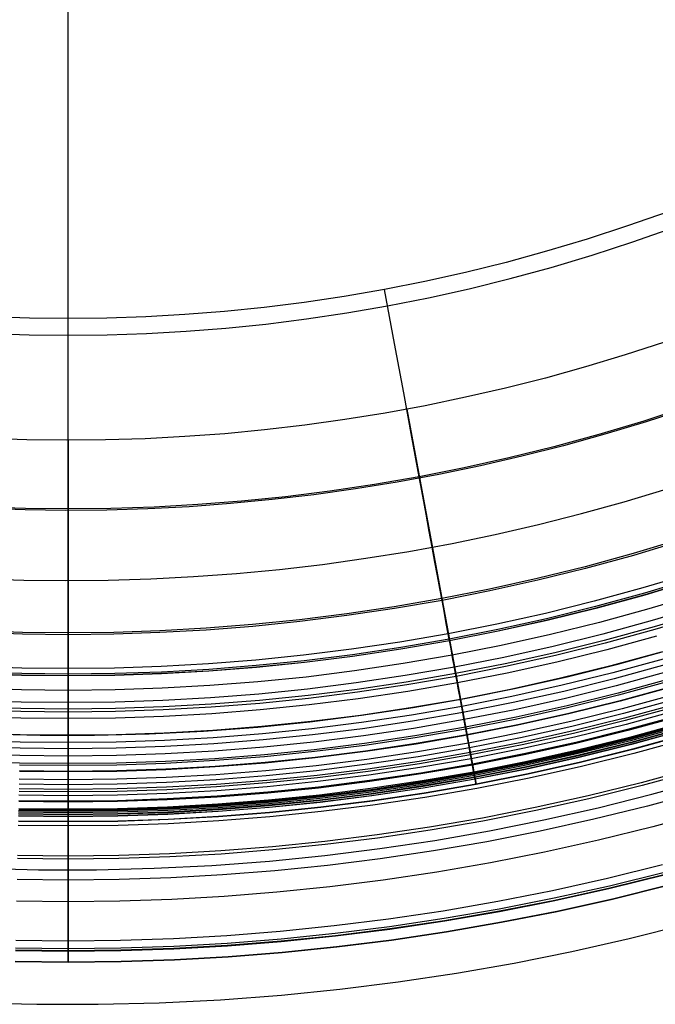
# Model space of a CAD drawing. Header units: millimetres. Extents: x -14 to 488, y -50 to 50.
# Tile 236 of 256: x 453 to 462, y -35 to -21. Entities that reach past the tile are written whole.
import ezdxf

# ---------------------------------------------------------------- set-up
doc = ezdxf.new("R2010")
doc.units = ezdxf.units.MM
doc.header["$MEASUREMENT"] = 0
doc.layers.add('Default', color=7, linetype='Continuous')

msp = doc.modelspace()

# ---------------------------------------------------------------- linework, layer by layer
at = {"layer": 'Default', "extrusion": (1.29204e-07, -2.43344e-08, 1)}
msp.add_lwpolyline([(425.41, 0), (425.416, -0.57), (425.433, -1.144), (425.463, -1.722), (425.504, -2.303), (425.557, -2.886), (425.623, -3.472), (425.701, -4.06), (425.792, -4.65), (425.897, -5.241), (426.014, -5.833), (426.144, -6.426), (426.288, -7.018), (426.446, -7.61), (426.616, -8.202), (426.801, -8.792), (426.999, -9.38), (427.21, -9.966), (427.436, -10.55), (427.674, -11.13), (427.927, -11.707), (428.193, -12.28), (428.472, -12.849), (428.765, -13.412), (429.071, -13.97), (429.389, -14.523), (429.721, -15.069), (430.066, -15.608), (430.423, -16.14), (430.792, -16.664), (431.173, -17.18), (431.566, -17.688), (431.97, -18.187), (432.386, -18.677), (432.812, -19.157), (433.249, -19.627), (433.696, -20.087), (434.153, -20.536), (434.619, -20.975), (435.094, -21.402), (435.577, -21.817), (436.069, -22.221), (436.569, -22.613), (437.076, -22.993), (437.59, -23.36), (438.11, -23.715), (438.636, -24.057), (439.168, -24.386), (439.705, -24.703), (440.247, -25.006), (440.792, -25.297), (441.342, -25.574), (441.895, -25.838), (442.45, -26.089), (443.008, -26.327), (443.568, -26.552), (444.13, -26.764), (444.693, -26.963), (445.256, -27.149), (445.82, -27.322), (446.383, -27.482), (446.946, -27.63), (447.509, -27.765), (448.07, -27.889), (448.629, -28), (449.191, -28.1), (449.758, -28.189), (450.331, -28.267), (450.909, -28.335), (451.493, -28.39), (452.081, -28.434), (452.673, -28.466), (453.27, -28.485), (453.87, -28.492), (454.473, -28.486), (455.08, -28.468), (455.688, -28.436), (456.299, -28.391), (456.912, -28.333), (457.526, -28.261), (458.141, -28.175), (458.756, -28.076), (459.372, -27.962), (459.986, -27.835), (460.6, -27.694), (461.212, -27.539), (461.823, -27.369), (462.431, -27.186), (463.036, -26.989), (463.637, -26.778), (464.235, -26.553), (464.829, -26.314), (465.418, -26.062), (466.001, -25.796), (466.579, -25.517), (467.151, -25.225), (467.716, -24.92), (468.274, -24.602), (468.825, -24.272), (469.368, -23.93), (469.903, -23.576), (470.429, -23.21), (470.946, -22.833), (471.453, -22.445), (471.951, -22.047), (472.439, -21.638), (472.917, -21.22), (473.384, -20.792), (473.84, -20.355), (474.285, -19.909), (474.719, -19.455), (475.141, -18.993), (475.551, -18.524), (475.949, -18.048), (476.336, -17.566), (476.71, -17.077), (477.072, -16.583), (477.422, -16.083), (477.759, -15.579), (478.083, -15.07), (478.395, -14.557), (478.695, -14.041), (478.982, -13.522), (479.256, -13), (479.518, -12.476), (479.768, -11.95), (480.005, -11.423), (480.23, -10.894), (480.443, -10.365)], dxfattribs=at)
at = {"layer": 'Default'}
for points in [[(453.903, -24.762), (453.903, 0)], [(453.903, -25), (453.903, 0)], [(462.445, -23.242), (461.87, -23.445), (461.293, -23.633), (460.716, -23.806), (460.138, -23.964), (459.561, -24.107), (458.984, -24.235), (458.408, -24.348), (457.834, -24.448), (457.263, -24.533), (456.694, -24.604), (456.128, -24.662), (455.565, -24.706), (455.007, -24.737), (454.452, -24.756), (453.903, -24.762), (453.353, -24.756), (452.799, -24.737)], [(452.788, -24.975), (453.348, -24.994), (453.903, -25), (454.458, -24.994), (455.017, -24.975), (455.581, -24.944), (456.149, -24.899), (456.72, -24.841), (457.295, -24.769), (457.872, -24.683), (458.452, -24.583), (459.033, -24.468), (459.615, -24.339), (460.198, -24.194), (460.782, -24.035), (461.364, -23.86), (461.946, -23.671), (462.527, -23.465)], [(462.742, -26.012), (462.103, -26.221), (461.462, -26.412), (460.821, -26.588), (460.18, -26.746), (459.54, -26.888), (458.902, -27.014), (458.265, -27.124), (457.631, -27.219), (456.999, -27.298), (456.371, -27.362), (455.747, -27.411), (455.127, -27.446), (454.512, -27.466), (453.903, -27.473), (453.293, -27.466), (452.678, -27.446)], [(462.637, -27.928), (461.954, -28.133), (461.272, -28.319), (460.589, -28.488), (459.908, -28.639), (459.227, -28.774), (458.549, -28.891), (457.873, -28.991), (457.201, -29.076), (456.532, -29.144), (455.867, -29.196), (455.207, -29.233), (454.552, -29.255), (453.903, -29.262), (453.253, -29.255), (452.598, -29.233)], [(462.629, -27.904), (461.947, -28.108), (461.265, -28.295), (460.583, -28.463), (459.902, -28.615), (459.223, -28.749), (458.545, -28.866), (457.87, -28.966), (457.198, -29.051), (456.53, -29.119), (455.866, -29.171), (455.206, -29.208), (454.552, -29.23), (453.903, -29.237), (453.254, -29.23), (452.599, -29.208)], [(462.781, -28.389), (462.087, -28.597), (461.393, -28.786), (460.7, -28.958), (460.007, -29.112), (459.315, -29.248), (458.626, -29.367), (457.939, -29.47), (457.255, -29.555), (456.575, -29.625), (455.9, -29.678), (455.229, -29.715), (454.563, -29.737), (453.903, -29.745), (453.242, -29.737), (452.577, -29.715)], [(462.811, -28.486), (462.115, -28.694), (461.419, -28.884), (460.723, -29.056), (460.027, -29.211), (459.334, -29.348), (458.642, -29.467), (457.953, -29.57), (457.267, -29.656), (456.584, -29.725), (455.906, -29.779), (455.233, -29.816), (454.565, -29.839), (453.903, -29.846), (453.24, -29.839), (452.572, -29.816)], [(462.812, -28.488), (462.116, -28.697), (461.419, -28.887), (460.723, -29.059), (460.028, -29.214), (459.334, -29.35), (458.642, -29.47), (457.953, -29.573), (457.267, -29.659), (456.585, -29.728), (455.907, -29.781), (455.233, -29.819), (454.565, -29.841), (453.903, -29.849), (453.24, -29.841), (452.572, -29.819)], [(462.804, -28.464), (462.109, -28.672), (461.413, -28.862), (460.717, -29.034), (460.023, -29.188), (459.329, -29.325), (458.638, -29.445), (457.95, -29.547), (457.264, -29.633), (456.582, -29.702), (455.905, -29.756), (455.232, -29.793), (454.565, -29.816), (453.903, -29.823), (453.241, -29.816), (452.573, -29.793)], [(462.873, -28.685), (462.173, -28.895), (461.471, -29.087), (460.77, -29.26), (460.07, -29.416), (459.372, -29.553), (458.675, -29.674), (457.981, -29.777), (457.29, -29.864), (456.603, -29.934), (455.921, -29.987), (455.243, -30.025), (454.57, -30.048), (453.903, -30.055), (453.236, -30.048), (452.563, -30.025)], [(462.925, -28.85), (462.22, -29.061), (461.515, -29.254), (460.81, -29.428), (460.106, -29.585), (459.403, -29.723), (458.702, -29.844), (458.004, -29.948), (457.31, -30.035), (456.619, -30.106), (455.932, -30.16), (455.25, -30.198), (454.574, -30.22), (453.903, -30.228), (453.232, -30.22), (452.555, -30.198)], [(462.965, -28.978), (462.257, -29.19), (461.549, -29.384), (460.841, -29.559), (460.133, -29.716), (459.427, -29.855), (458.724, -29.977), (458.023, -30.081), (457.325, -30.169), (456.631, -30.239), (455.941, -30.294), (455.256, -30.332), (454.577, -30.355), (453.903, -30.362), (453.229, -30.355), (452.549, -30.332)], [(462.953, -28.939), (462.246, -29.15), (461.538, -29.343), (460.831, -29.518), (460.125, -29.675), (459.42, -29.814), (458.717, -29.936), (458.017, -30.04), (457.32, -30.127), (456.627, -30.198), (455.938, -30.252), (455.254, -30.29), (454.576, -30.313), (453.903, -30.321), (453.23, -30.313), (452.551, -30.29)], [(462.283, -29.281), (461.572, -29.475), (460.862, -29.651), (460.153, -29.808), (459.445, -29.948), (458.739, -30.07), (458.035, -30.175), (457.336, -30.262), (456.639, -30.333), (455.947, -30.388), (455.26, -30.426), (454.579, -30.449), (453.903, -30.456), (453.227, -30.449), (452.545, -30.426)], [(462.348, -29.509), (461.632, -29.705), (460.916, -29.882), (460.201, -30.041), (459.488, -30.182), (458.776, -30.305), (458.068, -30.41), (457.362, -30.499), (456.661, -30.57), (455.963, -30.625), (455.271, -30.664), (454.584, -30.687), (453.903, -30.694), (453.221, -30.687), (452.534, -30.664)], [(452.73, -30.672), (453.505, -30.692), (454.28, -30.692), (455.055, -30.673), (455.83, -30.634), (456.603, -30.576), (457.343, -30.501), (458.082, -30.409), (458.818, -30.298), (459.551, -30.17), (460.281, -30.025), (461.007, -29.861), (461.729, -29.68), (462.446, -29.482)], [(452.73, -30.672), (453.505, -30.692), (454.28, -30.692), (455.055, -30.673), (455.83, -30.634), (456.603, -30.576), (457.343, -30.501), (458.082, -30.409), (458.818, -30.298), (459.551, -30.17), (460.281, -30.025), (461.007, -29.861), (461.729, -29.68), (462.446, -29.482)], [(462.401, -29.693), (461.68, -29.89), (460.96, -30.068), (460.241, -30.228), (459.523, -30.37), (458.807, -30.493), (458.094, -30.6), (457.384, -30.689), (456.678, -30.76), (455.976, -30.816), (455.28, -30.855), (454.588, -30.878), (453.903, -30.885), (453.217, -30.878), (452.526, -30.855)], [(462.377, -29.608), (461.658, -29.805), (460.94, -29.982), (460.223, -30.142), (459.507, -30.283), (458.793, -30.407), (458.082, -30.512), (457.374, -30.601), (456.67, -30.673), (455.97, -30.728), (455.276, -30.767), (454.586, -30.79), (453.903, -30.797), (453.219, -30.79), (452.53, -30.767)], [(462.429, -29.792), (461.706, -29.99), (460.984, -30.169), (460.262, -30.329), (459.541, -30.471), (458.823, -30.595), (458.108, -30.702), (457.395, -30.791), (456.687, -30.863), (455.983, -30.919), (455.284, -30.958), (454.59, -30.981), (453.903, -30.989), (453.215, -30.981), (452.521, -30.958)], [(462.459, -29.897), (461.734, -30.095), (461.008, -30.274), (460.284, -30.435), (459.561, -30.578), (458.84, -30.702), (458.122, -30.809), (457.408, -30.899), (456.697, -30.971), (455.99, -31.027), (455.289, -31.066), (454.593, -31.089), (453.903, -31.097), (453.212, -31.089), (452.516, -31.066)], [(462.467, -29.923), (461.741, -30.121), (461.015, -30.301), (460.29, -30.462), (459.566, -30.605), (458.845, -30.73), (458.126, -30.837), (457.411, -30.926), (456.699, -30.999), (455.992, -31.054), (455.29, -31.094), (454.594, -31.117), (453.903, -31.124), (453.212, -31.117)], [(462.523, -30.118), (461.792, -30.317), (461.061, -30.498), (460.331, -30.66), (459.603, -30.804), (458.877, -30.929), (458.154, -31.037), (457.434, -31.127), (456.718, -31.2), (456.006, -31.256), (455.299, -31.296), (454.598, -31.319), (453.903, -31.327), (453.207, -31.319)], [(462.49, -30.004), (461.762, -30.203), (461.034, -30.383), (460.307, -30.544), (459.581, -30.687), (458.858, -30.812), (458.137, -30.92), (457.42, -31.009), (456.707, -31.082), (455.998, -31.138), (455.294, -31.177), (454.595, -31.201), (453.903, -31.208), (453.21, -31.201)], [(462.492, -30.01), (461.763, -30.209), (461.035, -30.389), (460.308, -30.551), (459.583, -30.694), (458.859, -30.819), (458.138, -30.926), (457.421, -31.016), (456.707, -31.089), (455.998, -31.144), (455.294, -31.184), (454.596, -31.207), (453.903, -31.215), (453.21, -31.207)], [(462.56, -30.25), (461.826, -30.451), (461.093, -30.632), (460.36, -30.795), (459.628, -30.94), (458.899, -31.066), (458.172, -31.174), (457.449, -31.264), (456.73, -31.338), (456.015, -31.394), (455.305, -31.434), (454.601, -31.457), (453.903, -31.465), (453.204, -31.457)], [(462.542, -30.185), (461.809, -30.385), (461.077, -30.566), (460.346, -30.728), (459.616, -30.872), (458.888, -30.998), (458.163, -31.106), (457.441, -31.197), (456.724, -31.27), (456.011, -31.326), (455.302, -31.365), (454.6, -31.389), (453.903, -31.397), (453.206, -31.389)], [(462.585, -30.337), (461.849, -30.538), (461.113, -30.72), (460.378, -30.883), (459.644, -31.028), (458.913, -31.154), (458.184, -31.263), (457.459, -31.353), (456.738, -31.427), (456.021, -31.483), (455.309, -31.523), (454.603, -31.547), (453.903, -31.555), (453.202, -31.547)], [(462.57, -30.283), (461.835, -30.484), (461.1, -30.666), (460.367, -30.829), (459.634, -30.973), (458.904, -31.1), (458.177, -31.208), (457.453, -31.299), (456.733, -31.372), (456.017, -31.428), (455.307, -31.468), (454.602, -31.491), (453.903, -31.499), (453.204, -31.491)], [(462.638, -30.52), (461.897, -30.723), (461.157, -30.906), (460.417, -31.07), (459.679, -31.216), (458.943, -31.343), (458.21, -31.452), (457.481, -31.544), (456.755, -31.617), (456.034, -31.674), (455.318, -31.714), (454.607, -31.738), (453.903, -31.746), (453.198, -31.738)], [(462.642, -30.535), (461.901, -30.738), (461.16, -30.921), (460.42, -31.085), (459.682, -31.231), (458.946, -31.358), (458.213, -31.468), (457.483, -31.559), (456.757, -31.633), (456.035, -31.69), (455.319, -31.73), (454.608, -31.754), (453.903, -31.761), (453.198, -31.754)], [(462.643, -30.537), (461.902, -30.74), (461.161, -30.923), (460.421, -31.088), (459.682, -31.233), (458.946, -31.361), (458.213, -31.47), (457.483, -31.561), (456.757, -31.635), (456.035, -31.692), (455.319, -31.732), (454.608, -31.756), (453.903, -31.764), (453.198, -31.756)], [(462.61, -30.424), (461.872, -30.625), (461.134, -30.808), (460.397, -30.972), (459.661, -31.117), (458.927, -31.244), (458.197, -31.353), (457.47, -31.444), (456.746, -31.517), (456.027, -31.574), (455.313, -31.614), (454.605, -31.638), (453.903, -31.645), (453.2, -31.638)], [(462.606, -30.411), (461.868, -30.612), (461.131, -30.795), (460.394, -30.959), (459.659, -31.104), (458.925, -31.231), (458.195, -31.339), (457.468, -31.43), (456.745, -31.504), (456.026, -31.561), (455.313, -31.6), (454.605, -31.624), (453.903, -31.632), (453.201, -31.624)], [(462.658, -30.591), (461.916, -30.794), (461.174, -30.977), (460.432, -31.142), (459.693, -31.288), (458.955, -31.415), (458.22, -31.525), (457.489, -31.616), (456.762, -31.69), (456.039, -31.747), (455.321, -31.788), (454.609, -31.811), (453.903, -31.819), (453.196, -31.811)], [(462.66, -30.598), (461.917, -30.8), (461.175, -30.984), (460.434, -31.149), (459.694, -31.295), (458.956, -31.422), (458.221, -31.532), (457.49, -31.623), (456.762, -31.697), (456.039, -31.754), (455.321, -31.795), (454.609, -31.818), (453.903, -31.826), (453.196, -31.818)], [(462.666, -30.619), (461.923, -30.822), (461.18, -31.006), (460.438, -31.171), (459.698, -31.317), (458.96, -31.445), (458.224, -31.554), (457.492, -31.646), (456.764, -31.72), (456.041, -31.777), (455.322, -31.817), (454.61, -31.841), (453.903, -31.849), (453.196, -31.841)], [(462.667, -30.622), (461.924, -30.825), (461.181, -31.009), (460.439, -31.174), (459.698, -31.32), (458.96, -31.447), (458.225, -31.557), (457.493, -31.649), (456.765, -31.723), (456.041, -31.78), (455.323, -31.82), (454.61, -31.844), (453.903, -31.852), (453.196, -31.844)], [(462.647, -30.551), (461.905, -30.754), (461.164, -30.937), (460.424, -31.101), (459.685, -31.247), (458.949, -31.375), (458.215, -31.484), (457.484, -31.575), (456.758, -31.649), (456.036, -31.706), (455.319, -31.746), (454.608, -31.77), (453.903, -31.778), (453.197, -31.77)], [(462.651, -30.568), (461.91, -30.771), (461.168, -30.954), (460.427, -31.119), (459.688, -31.264), (458.951, -31.392), (458.217, -31.501), (457.486, -31.593), (456.76, -31.667), (456.037, -31.724), (455.32, -31.764), (454.608, -31.787), (453.903, -31.795), (453.197, -31.787)], [(462.703, -30.749), (461.957, -30.953), (461.211, -31.138), (460.466, -31.303), (459.723, -31.45), (458.981, -31.578), (458.243, -31.688), (457.508, -31.78), (456.777, -31.854), (456.05, -31.912), (455.329, -31.952), (454.613, -31.976), (453.903, -31.984), (453.193, -31.976)], [(462.686, -30.689), (461.941, -30.893), (461.197, -31.077), (460.453, -31.242), (459.711, -31.389), (458.971, -31.516), (458.234, -31.626), (457.501, -31.718), (456.771, -31.792), (456.046, -31.849), (455.326, -31.89), (454.611, -31.914), (453.903, -31.921), (453.194, -31.914)], [(462.687, -30.693), (461.942, -30.897), (461.198, -31.081), (460.454, -31.246), (459.712, -31.393), (458.972, -31.52), (458.235, -31.63), (457.501, -31.722), (456.771, -31.796), (456.046, -31.853), (455.326, -31.894), (454.611, -31.918), (453.903, -31.926), (453.194, -31.918)], [(462.833, -31.203), (462.076, -31.41), (461.319, -31.597), (460.563, -31.765), (459.808, -31.914), (459.056, -32.044), (458.307, -32.156), (457.561, -32.249), (456.819, -32.325), (456.082, -32.383), (455.35, -32.424), (454.623, -32.448), (453.903, -32.456), (453.182, -32.448)], [(462.821, -31.161), (462.065, -31.368), (461.309, -31.555), (460.554, -31.722), (459.801, -31.871), (459.049, -32.001), (458.301, -32.112), (457.556, -32.206), (456.815, -32.281), (456.079, -32.339), (455.348, -32.38), (454.622, -32.404), (453.903, -32.412), (453.183, -32.404)], [(452.657, -32.586), (453.48, -32.607), (454.304, -32.607), (455.127, -32.586), (455.95, -32.545), (456.771, -32.483), (457.558, -32.404), (458.343, -32.306), (459.125, -32.189), (459.903, -32.053), (460.679, -31.898), (461.45, -31.724), (462.217, -31.532), (462.979, -31.321)], [(452.657, -32.586), (453.48, -32.607), (454.304, -32.607), (455.127, -32.586), (455.95, -32.545), (456.771, -32.483), (457.558, -32.404), (458.343, -32.306), (459.125, -32.189), (459.903, -32.053), (460.679, -31.898), (461.45, -31.724), (462.217, -31.532), (462.979, -31.321)], [(462.916, -31.491), (462.151, -31.7), (461.387, -31.889), (460.624, -32.058), (459.863, -32.208), (459.104, -32.34), (458.347, -32.452), (457.595, -32.547), (456.846, -32.623), (456.102, -32.681), (455.363, -32.723), (454.63, -32.747), (453.903, -32.755), (453.176, -32.747)], [(463, -31.786), (462.229, -31.996), (461.457, -32.187), (460.687, -32.358), (459.919, -32.51), (459.152, -32.642), (458.389, -32.756), (457.629, -32.851), (456.873, -32.928), (456.122, -32.987), (455.377, -33.029), (454.637, -33.054), (453.903, -33.062), (453.169, -33.054)], [(462.397, -32.644), (461.61, -32.839), (460.825, -33.013), (460.04, -33.168), (459.259, -33.303), (458.48, -33.419), (457.705, -33.516), (456.934, -33.595), (456.167, -33.655), (455.406, -33.698), (454.651, -33.723), (453.903, -33.731), (453.154, -33.723)], [(462.369, -32.538), (461.585, -32.732), (460.802, -32.906), (460.021, -33.06), (459.241, -33.195), (458.465, -33.31), (457.692, -33.407), (456.924, -33.485), (456.16, -33.545), (455.402, -33.588), (454.649, -33.613), (453.903, -33.621), (453.156, -33.613)], [(462.405, -32.673), (461.617, -32.868), (460.831, -33.043), (460.046, -33.198), (459.263, -33.333), (458.484, -33.449), (457.708, -33.546), (456.936, -33.625), (456.169, -33.685), (455.408, -33.728), (454.652, -33.753), (453.903, -33.761), (453.153, -33.753)], [(462.407, -32.68), (461.619, -32.875), (460.832, -33.05), (460.047, -33.205), (459.265, -33.34), (458.485, -33.456), (457.709, -33.553), (456.937, -33.632), (456.17, -33.692), (455.408, -33.735), (454.652, -33.76), (453.903, -33.768), (453.153, -33.76)], [(462.445, -32.828), (461.654, -33.024), (460.864, -33.199), (460.075, -33.355), (459.289, -33.491), (458.506, -33.608), (457.726, -33.705), (456.951, -33.784), (456.18, -33.845), (455.415, -33.888), (454.656, -33.913), (453.903, -33.921), (453.15, -33.913)], [(462.446, -32.832), (461.655, -33.028), (460.865, -33.204), (460.076, -33.359), (459.29, -33.495), (458.506, -33.612), (457.727, -33.709), (456.951, -33.788), (456.18, -33.849), (455.415, -33.892), (454.656, -33.917), (453.903, -33.926), (453.15, -33.917)], [(452.584, -34.499), (453.456, -34.521), (454.328, -34.522), (455.199, -34.5), (456.07, -34.456), (456.94, -34.391), (457.773, -34.307), (458.603, -34.203), (459.431, -34.079), (460.256, -33.935), (461.077, -33.771), (461.893, -33.587), (462.705, -33.383)], [(452.584, -34.499), (453.456, -34.521), (454.328, -34.522), (455.199, -34.5), (456.07, -34.456), (456.94, -34.391), (457.773, -34.307), (458.603, -34.203), (459.431, -34.079), (460.256, -33.935), (461.077, -33.771), (461.893, -33.587), (462.705, -33.383)]]:
    msp.add_lwpolyline(points, dxfattribs=at)
at = {"layer": 'Default', "extrusion": (0.996123, 0.087968, 0)}
for points in [[(-74.453, 20.26), (-74.453, 20.305), (-74.451, 20.351), (-74.449, 20.398), (-74.446, 20.444), (-74.441, 20.491), (-74.436, 20.538), (-74.429, 20.586), (-74.421, 20.633), (-74.413, 20.681), (-74.403, 20.729), (-74.392, 20.777), (-74.379, 20.824), (-74.366, 20.872), (-74.351, 20.92), (-74.336, 20.968), (-74.319, 21.015), (-74.301, 21.062), (-74.281, 21.109), (-74.261, 21.156), (-74.239, 21.202), (-74.217, 21.248), (-74.193, 21.294), (-74.167, 21.338), (-74.141, 21.383), (-74.114, 21.426), (-74.085, 21.469), (-74.056, 21.512), (-74.025, 21.553), (-73.993, 21.594), (-73.961, 21.634), (-73.927, 21.673), (-73.892, 21.711), (-73.857, 21.748), (-73.821, 21.784), (-73.783, 21.819), (-73.745, 21.853), (-73.707, 21.886), (-73.667, 21.917), (-73.627, 21.948), (-73.586, 21.977), (-73.545, 22.005), (-73.503, 22.032), (-73.461, 22.058), (-73.418, 22.082), (-73.375, 22.106), (-73.331, 22.128), (-73.287, 22.148), (-73.243, 22.168), (-73.199, 22.186), (-73.154, 22.203), (-73.11, 22.218), (-73.065, 22.232), (-73.021, 22.245), (-72.976, 22.257), (-72.931, 22.268), (-72.887, 22.277), (-72.842, 22.286), (-72.798, 22.293), (-72.754, 22.299), (-72.71, 22.303), (-72.667, 22.307), (-72.624, 22.31), (-72.581, 22.311), (-72.538, 22.312), (-72.496, 22.311), (-72.453, 22.31), (-72.41, 22.307), (-72.366, 22.303), (-72.322, 22.299), (-72.278, 22.293), (-72.234, 22.286), (-72.19, 22.277), (-72.145, 22.268), (-72.101, 22.257), (-72.056, 22.245), (-72.011, 22.232), (-71.967, 22.218), (-71.922, 22.203), (-71.878, 22.186), (-71.833, 22.168), (-71.789, 22.148), (-71.746, 22.128), (-71.702, 22.106), (-71.659, 22.082), (-71.616, 22.058), (-71.574, 22.032), (-71.532, 22.005), (-71.49, 21.977), (-71.45, 21.948), (-71.41, 21.917), (-71.37, 21.886), (-71.331, 21.853), (-71.293, 21.819), (-71.256, 21.784), (-71.22, 21.748), (-71.184, 21.711), (-71.15, 21.673), (-71.116, 21.634), (-71.083, 21.594), (-71.052, 21.553), (-71.021, 21.512), (-70.991, 21.469), (-70.963, 21.426), (-70.936, 21.383), (-70.909, 21.338), (-70.884, 21.294), (-70.86, 21.248), (-70.837, 21.202), (-70.816, 21.156), (-70.795, 21.109), (-70.776, 21.062), (-70.758, 21.015), (-70.741, 20.968), (-70.725, 20.92), (-70.711, 20.872), (-70.697, 20.824), (-70.685, 20.777), (-70.674, 20.729), (-70.664, 20.681), (-70.655, 20.633), (-70.648, 20.586), (-70.641, 20.538), (-70.636, 20.491), (-70.631, 20.444), (-70.628, 20.398), (-70.625, 20.351), (-70.624, 20.305), (-70.623, 20.26)], [(-70.623, 20.26), (-70.624, 20.214), (-70.625, 20.168), (-70.628, 20.122), (-70.631, 20.076), (-70.636, 20.029), (-70.641, 19.982), (-70.648, 19.934), (-70.655, 19.887), (-70.664, 19.839), (-70.674, 19.791), (-70.685, 19.743), (-70.697, 19.695), (-70.711, 19.648), (-70.725, 19.6), (-70.741, 19.552), (-70.758, 19.505), (-70.776, 19.458), (-70.795, 19.411), (-70.816, 19.364), (-70.837, 19.318), (-70.86, 19.272), (-70.884, 19.226), (-70.909, 19.182), (-70.936, 19.137), (-70.963, 19.094), (-70.991, 19.051), (-71.021, 19.008), (-71.052, 18.967), (-71.083, 18.926), (-71.116, 18.886), (-71.15, 18.847), (-71.184, 18.809), (-71.22, 18.772), (-71.256, 18.736), (-71.293, 18.701), (-71.331, 18.667), (-71.37, 18.634), (-71.41, 18.603), (-71.45, 18.572), (-71.49, 18.543), (-71.532, 18.515), (-71.574, 18.488), (-71.616, 18.462), (-71.659, 18.438), (-71.702, 18.414), (-71.746, 18.392), (-71.789, 18.372), (-71.833, 18.352), (-71.878, 18.334), (-71.922, 18.317), (-71.967, 18.302), (-72.011, 18.287), (-72.056, 18.274), (-72.101, 18.263), (-72.145, 18.252), (-72.19, 18.243), (-72.234, 18.234), (-72.278, 18.227), (-72.322, 18.221), (-72.366, 18.217), (-72.41, 18.213), (-72.453, 18.21), (-72.496, 18.209), (-72.538, 18.208), (-72.581, 18.209), (-72.624, 18.21), (-72.667, 18.213), (-72.71, 18.217), (-72.754, 18.221), (-72.798, 18.227), (-72.842, 18.234), (-72.887, 18.243), (-72.931, 18.252), (-72.976, 18.263), (-73.021, 18.274), (-73.065, 18.287), (-73.11, 18.302), (-73.154, 18.317), (-73.199, 18.334), (-73.243, 18.352), (-73.287, 18.372), (-73.331, 18.392), (-73.375, 18.414), (-73.418, 18.438), (-73.461, 18.462), (-73.503, 18.488), (-73.545, 18.515), (-73.586, 18.543), (-73.627, 18.572), (-73.667, 18.603), (-73.707, 18.634), (-73.745, 18.667), (-73.783, 18.701), (-73.821, 18.736), (-73.857, 18.772), (-73.892, 18.809), (-73.927, 18.847), (-73.961, 18.886), (-73.993, 18.926), (-74.025, 18.967), (-74.056, 19.008), (-74.085, 19.051), (-74.114, 19.094), (-74.141, 19.137), (-74.167, 19.182), (-74.193, 19.226), (-74.217, 19.272), (-74.239, 19.318), (-74.261, 19.364), (-74.281, 19.411), (-74.301, 19.458), (-74.319, 19.505), (-74.336, 19.552), (-74.351, 19.6), (-74.366, 19.648), (-74.379, 19.695), (-74.392, 19.743), (-74.403, 19.791), (-74.413, 19.839), (-74.421, 19.887), (-74.429, 19.934), (-74.436, 19.982), (-74.441, 20.029), (-74.446, 20.076), (-74.449, 20.122), (-74.451, 20.168), (-74.453, 20.214), (-74.453, 20.26)]]:
    msp.add_lwpolyline(points, dxfattribs=at)
at = {"layer": 'Default'}
for points in [[(458.724, -26.053, 259.886), (459.445, -29.948, 162.918), (459.712, -31.393, 32.308), (459.708, -31.374, 30.216), (459.698, -31.32, 28.597), (459.691, -31.28, 27.936), (459.682, -31.233, 27.359), (459.672, -31.179, 26.854), (459.661, -31.117, 26.406), (459.648, -31.048, 26.003), (459.634, -30.973, 25.634), (459.619, -30.892, 25.294), (459.603, -30.804, 24.971), (459.585, -30.709, 24.658), (459.566, -30.605, 24.346), (459.446, -29.956, 22.569), (459.42, -29.814, 22.147), (459.395, -29.678, 21.702), (459.383, -29.613, 21.47), (459.371, -29.552, 21.232), (459.361, -29.494, 20.988), (459.351, -29.441, 20.738), (459.342, -29.393, 20.482), (459.334, -29.35, 20.22), (459.327, -29.315, 19.954), (459.322, -29.286, 19.688), (459.318, -29.263, 19.421), (459.315, -29.248, 19.155), (459.313, -29.238, 18.888), (459.313, -29.235, 18.623), (459.313, -29.239, 18.358), (459.315, -29.248, 18.094), (459.318, -29.264, 17.832), (459.322, -29.286, 17.572), (459.327, -29.313, 17.313), (459.334, -29.348, 17.057), (459.341, -29.389, 16.803), (459.35, -29.436, 16.551), (459.36, -29.491, 16.302), (459.372, -29.553, 16.055), (459.384, -29.623, 15.815), (459.398, -29.697, 15.586), (459.413, -29.775, 15.366), (459.427, -29.855, 15.157), (459.443, -29.937, 14.959), (459.458, -30.02, 14.771), (459.564, -30.591, 13.581), (459.574, -30.645, 13.461), (459.583, -30.694, 13.344), (459.591, -30.74, 13.226), (459.6, -30.786, 13.103), (459.608, -30.83, 12.975), (459.616, -30.872, 12.842), (459.623, -30.914, 12.704), (459.631, -30.953, 12.561), (459.638, -30.991, 12.413), (459.644, -31.028, 12.259), (459.651, -31.062, 12.101), (459.657, -31.095, 11.937), (459.668, -31.154, 11.594), (459.677, -31.205, 11.231), (459.685, -31.247, 10.848), (459.691, -31.28, 10.445), (459.695, -31.303, 10.026), (459.698, -31.315, 9.597), (459.698, -31.317, 9.164), (459.696, -31.308, 8.731), (459.693, -31.288, 8.304), (459.687, -31.257, 7.888), (459.679, -31.216, 7.49), (459.675, -31.192, 7.301), (459.67, -31.165, 7.122), (459.664, -31.136, 6.952), (459.659, -31.104, 6.79), (459.652, -31.069, 6.634), (459.645, -31.03, 6.485), (459.637, -30.987, 6.339), (459.633, -30.964, 6.267), (459.628, -30.94, 6.196), (459.623, -30.914, 6.125), (459.618, -30.887, 6.055), (459.613, -30.858, 5.984), (459.607, -30.828, 5.912), (459.602, -30.796, 5.841), (459.595, -30.762, 5.769), (459.589, -30.726, 5.695), (459.581, -30.687, 5.621), (459.574, -30.647, 5.546), (459.566, -30.603, 5.469), (459.557, -30.558, 5.391), (459.548, -30.509, 5.312), (459.529, -30.403, 5.147), (459.507, -30.283, 4.976), (459.483, -30.156, 4.805), (459.471, -30.092, 4.724), (459.459, -30.025, 4.643), (459.446, -29.956, 4.564), (459.433, -29.883, 4.484), (459.418, -29.806, 4.405), (459.403, -29.723, 4.325), (459.387, -29.635, 4.244), (459.369, -29.54, 4.161), (459.35, -29.437, 4.076), (459.329, -29.325, 3.99), (459.307, -29.204, 3.902), (459.283, -29.072, 3.811), (459.256, -28.929, 3.719), (459.227, -28.774, 3.624), (459.196, -28.605, 3.527), (459.163, -28.424, 3.429), (459.126, -28.228, 3.329), (459.087, -28.017, 3.227), (459.045, -27.791, 3.124), (459.001, -27.549, 3.019), (458.953, -27.29, 2.914), (458.902, -27.014, 2.808), (458.797, -26.449, 2.607), (458.681, -25.819, 2.404), (458.551, -25.12, 2.202), (458.408, -24.348, 2)], [(453.903, -26.495, 259.886), (453.903, -30.456, 162.918), (453.903, -31.926, 32.308), (453.903, -31.906, 30.216), (453.903, -31.852, 28.597), (453.903, -31.812, 27.936), (453.903, -31.764, 27.359), (453.903, -31.708, 26.854), (453.903, -31.645, 26.406), (453.903, -31.576, 26.003), (453.903, -31.499, 25.634), (453.903, -31.416, 25.294), (453.903, -31.327, 24.971), (453.903, -31.23, 24.658), (453.903, -31.124, 24.346), (453.903, -30.465, 22.569), (453.903, -30.321, 22.147), (453.903, -30.182, 21.702), (453.903, -30.116, 21.47), (453.903, -30.054, 21.232), (453.903, -29.995, 20.988), (453.903, -29.941, 20.738), (453.903, -29.892, 20.482), (453.903, -29.849, 20.22), (453.903, -29.812, 19.954), (453.903, -29.783, 19.688), (453.903, -29.76, 19.421), (453.903, -29.744, 19.155), (453.903, -29.735, 18.888), (453.903, -29.732, 18.623), (453.903, -29.735, 18.358), (453.903, -29.745, 18.094), (453.903, -29.761, 17.832), (453.903, -29.783, 17.572), (453.903, -29.811, 17.313), (453.903, -29.846, 17.057), (453.903, -29.888, 16.803), (453.903, -29.936, 16.551), (453.903, -29.992, 16.302), (453.903, -30.055, 16.055), (453.903, -30.125, 15.815), (453.903, -30.201, 15.586), (453.903, -30.28, 15.366), (453.903, -30.362, 15.157), (453.903, -30.446, 14.959), (453.903, -30.53, 14.771), (453.903, -31.111, 13.581), (453.903, -31.165, 13.461), (453.903, -31.215, 13.344), (453.903, -31.262, 13.226), (453.903, -31.308, 13.103), (453.903, -31.353, 12.975), (453.903, -31.397, 12.842), (453.903, -31.439, 12.704), (453.903, -31.479, 12.561), (453.903, -31.518, 12.413), (453.903, -31.555, 12.259), (453.903, -31.59, 12.101), (453.903, -31.623, 11.937), (453.903, -31.683, 11.594), (453.903, -31.735, 11.231), (453.903, -31.778, 10.848), (453.903, -31.811, 10.445), (453.903, -31.834, 10.026), (453.903, -31.847, 9.597), (453.903, -31.849, 9.164), (453.903, -31.839, 8.731), (453.903, -31.819, 8.304), (453.903, -31.788, 7.888), (453.903, -31.746, 7.49), (453.903, -31.721, 7.301), (453.903, -31.694, 7.122), (453.903, -31.664, 6.952), (453.903, -31.632, 6.79), (453.903, -31.596, 6.634), (453.903, -31.557, 6.485), (453.903, -31.513, 6.339), (453.903, -31.49, 6.267), (453.903, -31.465, 6.196), (453.903, -31.439, 6.125), (453.903, -31.411, 6.055), (453.903, -31.382, 5.984), (453.903, -31.351, 5.912), (453.903, -31.319, 5.841), (453.903, -31.284, 5.769), (453.903, -31.247, 5.695), (453.903, -31.208, 5.621), (453.903, -31.167, 5.546), (453.903, -31.123, 5.469), (453.903, -31.076, 5.391), (453.903, -31.027, 5.312), (453.903, -30.919, 5.147), (453.903, -30.797, 4.976), (453.903, -30.668, 4.805), (453.903, -30.603, 4.724), (453.903, -30.535, 4.643), (453.903, -30.464, 4.564), (453.903, -30.39, 4.484), (453.903, -30.312, 4.405), (453.903, -30.228, 4.325), (453.903, -30.138, 4.244), (453.903, -30.041, 4.161), (453.903, -29.937, 4.076), (453.903, -29.823, 3.99), (453.903, -29.7, 3.902), (453.903, -29.566, 3.811), (453.903, -29.42, 3.719), (453.903, -29.262, 3.624), (453.903, -29.091, 3.527), (453.903, -28.906, 3.429), (453.903, -28.707, 3.329), (453.903, -28.493, 3.227), (453.903, -28.263, 3.124), (453.903, -28.017, 3.019), (453.903, -27.753, 2.914), (453.903, -27.473, 2.808), (453.903, -26.898, 2.607), (453.903, -26.257, 2.404), (453.903, -25.546, 2.202), (453.903, -24.762, 2)], [(453.903, -28.492, 260), (453.903, -32.456, 162.963), (453.903, -33.926, 32.307), (453.903, -33.906, 30.176), (453.903, -33.849, 28.495), (453.903, -33.806, 27.793), (453.903, -33.754, 27.168), (453.903, -33.693, 26.606), (453.903, -33.621, 26.097), (453.903, -33.54, 25.629), (453.903, -33.45, 25.195), (453.903, -33.352, 24.789), (453.903, -33.245, 24.406), (453.903, -33.132, 24.04), (453.903, -33.012, 23.685), (453.903, -32.35, 21.901), (453.903, -32.221, 21.525), (453.903, -32.101, 21.139), (453.903, -32.045, 20.942), (453.903, -31.993, 20.743), (453.903, -31.945, 20.542), (453.903, -31.9, 20.338), (453.903, -31.861, 20.131), (453.903, -31.826, 19.921), (453.903, -31.797, 19.709), (453.903, -31.773, 19.494), (453.903, -31.755, 19.278), (453.903, -31.742, 19.06), (453.903, -31.734, 18.842), (453.903, -31.732, 18.624), (453.903, -31.735, 18.407), (453.903, -31.742, 18.191), (453.903, -31.755, 17.977), (453.903, -31.773, 17.766), (453.903, -31.796, 17.557), (453.903, -31.824, 17.353), (453.903, -31.857, 17.153), (453.903, -31.894, 16.958), (453.903, -31.937, 16.768), (453.903, -31.984, 16.585), (453.903, -32.035, 16.409), (453.903, -32.091, 16.238), (453.903, -32.151, 16.073), (453.903, -32.214, 15.913), (453.903, -32.28, 15.756), (453.903, -32.348, 15.604), (453.903, -32.926, 14.421), (453.903, -32.995, 14.268), (453.903, -33.062, 14.111), (453.903, -33.126, 13.95), (453.903, -33.188, 13.785), (453.903, -33.248, 13.616), (453.903, -33.304, 13.443), (453.903, -33.358, 13.266), (453.903, -33.409, 13.085), (453.903, -33.458, 12.899), (453.903, -33.503, 12.709), (453.903, -33.546, 12.515), (453.903, -33.586, 12.317), (453.903, -33.658, 11.908), (453.903, -33.719, 11.483), (453.903, -33.768, 11.04), (453.903, -33.806, 10.582), (453.903, -33.832, 10.111), (453.903, -33.847, 9.631), (453.903, -33.849, 9.147), (453.903, -33.838, 8.662), (453.903, -33.815, 8.182), (453.903, -33.78, 7.709), (453.903, -33.731, 7.248), (453.903, -33.702, 7.024), (453.903, -33.668, 6.803), (453.903, -33.63, 6.584), (453.903, -33.587, 6.369), (453.903, -33.538, 6.155), (453.903, -33.482, 5.943), (453.903, -33.419, 5.733), (453.903, -33.384, 5.627), (453.903, -33.348, 5.522), (453.903, -33.309, 5.417), (453.903, -33.268, 5.312), (453.903, -33.225, 5.206), (453.903, -33.179, 5.101), (453.903, -33.131, 4.995), (453.903, -33.08, 4.889), (453.903, -33.027, 4.782), (453.903, -32.97, 4.675), (453.903, -32.911, 4.568), (453.903, -32.849, 4.459), (453.903, -32.785, 4.351), (453.903, -32.717, 4.241), (453.903, -32.571, 4.02), (453.903, -32.412, 3.795), (453.903, -32.328, 3.682), (453.903, -32.239, 3.567), (453.903, -32.146, 3.451), (453.903, -32.047, 3.335), (453.903, -31.943, 3.217), (453.903, -31.833, 3.099), (453.903, -31.716, 2.981), (453.903, -31.591, 2.862), (453.903, -31.459, 2.742), (453.903, -31.319, 2.622), (453.903, -31.169, 2.501), (453.903, -31.01, 2.381), (453.903, -30.841, 2.26), (453.903, -30.662, 2.138), (453.903, -30.471, 2.017), (453.903, -30.268, 1.896), (453.903, -30.054, 1.774), (453.903, -29.827, 1.653), (453.903, -29.586, 1.532), (453.903, -29.331, 1.411), (453.903, -29.063, 1.29), (453.903, -28.779, 1.17), (453.903, -28.48, 1.05), (453.903, -28.164, 0.931), (453.903, -27.484, 0.694), (453.903, -26.732, 0.459), (453.903, -25.906, 0.228), (453.903, -25, 0)], [(462.396, -25.097, 259.886), (461.833, -25.281, 259.886), (461.268, -25.451, 259.886), (460.7, -25.609, 259.886), (460.131, -25.753, 259.886), (459.56, -25.884, 259.886), (458.988, -26.003, 259.886), (458.416, -26.108, 259.886), (457.844, -26.201, 259.886), (457.272, -26.28, 259.886), (456.701, -26.347, 259.886), (456.132, -26.402, 259.886), (455.563, -26.443, 259.886), (454.997, -26.473, 259.886), (454.433, -26.49, 259.886), (453.872, -26.495, 259.886), (453.314, -26.489, 259.886), (452.759, -26.471, 259.886)], [(462.716, -26.043, 259.943), (462.132, -26.233, 259.943), (461.545, -26.41, 259.943), (460.956, -26.574, 259.943), (460.365, -26.723, 259.943), (459.773, -26.86, 259.943), (459.18, -26.983, 259.943), (458.586, -27.092, 259.943), (457.993, -27.188, 259.943), (457.399, -27.271, 259.943), (456.807, -27.34, 259.943), (456.216, -27.396, 259.943), (455.626, -27.44, 259.943), (455.038, -27.47, 259.943), (454.453, -27.488, 259.943), (453.871, -27.494, 259.943), (453.292, -27.487, 259.943), (452.716, -27.468, 259.943)]]:
    msp.add_polyline3d(points, dxfattribs=at)

doc.saveas('drawing.dxf')
